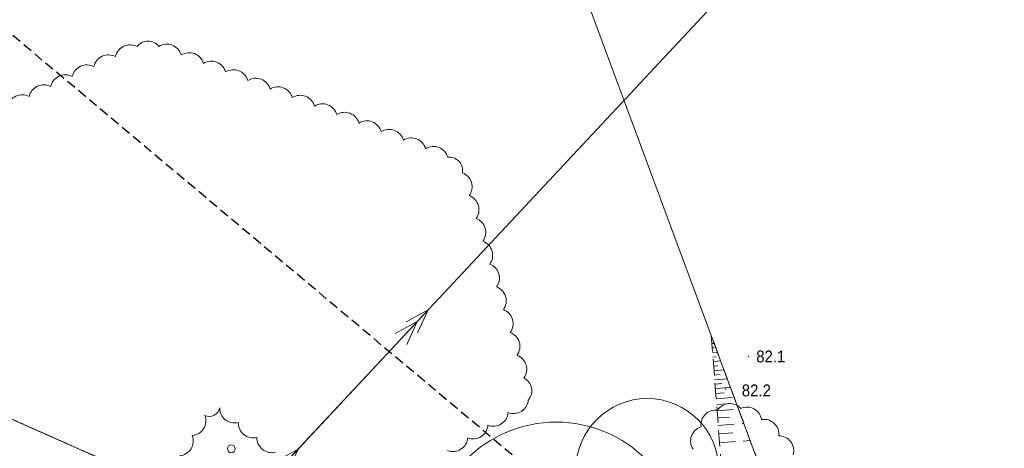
# Model space of a CAD drawing. Header units: metres. Extents: x 6540907 to 6541833, y 5893434 to 5894895.
# Tile 175 of 256: x 6541621 to 6541683, y 5893565 to 5893592. Entities that reach past the tile are written whole.
import ezdxf

# ---------------------------------------------------------------- set-up
doc = ezdxf.new("R2010")
doc.units = ezdxf.units.M
doc.header["$MEASUREMENT"] = 0
for name, pattern in [('1.0_0.5', [1.5, 1, -0.5]), ('2', [0.9, 0.6, -0.3]), ('219-500', [0, 0]), ('egug-500', [1, 0.5, -0.5]), ('suep_sn_500', [0, 0])]:
    doc.linetypes.add(name, pattern=pattern)
doc.layers.get('0').update_dxf_attribs({"color": 2, "linetype": 'CONTINUOUS', "lineweight": 5})
for name, color, linetype, lineweight in [('218-kontur użytku gruntowego', 251, 'CONTINUOUS', 9), ('219-działka ewidencyjna', 152, 'CONTINUOUS', 18), ('pikieta naturalna', 251, 'CONTINUOUS', 9), ('pikieta naturalna-Atr2', 251, 'CONTINUOUS', 9), ('przewód elektroenergetyczny średniego napięcia', 251, 'CONTINUOUS', 9), ('skarpa nieumocniona', 251, 'CONTINUOUS', 9), ('słup przewodów napowietrznych', 251, 'CONTINUOUS', 9), ('woda stojąca', 251, 'CONTINUOUS', 9), ('z_g_TOPOLE_out_E1', 12, 'CONTINUOUS', 20), ('z_i_drzewa_liściste_korony', 66, 'CONTINUOUS', 20), ('Zakres', 252, 'CONTINUOUS', 15)]:
    doc.layers.add(name, color=color, linetype=linetype, lineweight=lineweight)
doc.layers.add('z_i_masywy_grupy', color=7, linetype='CONTINUOUS', lineweight=13, true_color=0x7f926c)
doc.styles.get("Standard").update_dxf_attribs({"font": 'Arial', "width": 0.75})

# ---------------------------------------------------------------- blocks, each defined once
blk = doc.blocks.new('SM05')
at = {"color": 0, "linetype": 'Continuous', "lineweight": 13}
blk.add_circle((0, 0), 0.25, dxfattribs=at)
blk = doc.blocks.new('SUEP2')
at = {"color": 0, "linetype": 'Continuous'}
for p, q in [((0, 0), (6.027, 0)), ((5.027, 0), (3.527, 0.5)), ((5.027, 0), (3.527, -0.5)), ((6.027, 0), (4.527, 0.5)), ((6.027, 0), (4.527, -0.5)), ((6.027, 0), (18.027, 0)), ((17.027, 0), (15.527, 0.5)), ((17.027, 0), (15.527, -0.5)), ((18.027, 0), (16.527, 0.5)), ((18.027, 0), (16.527, -0.5))]:
    blk.add_line(p, q, dxfattribs=at)
blk = doc.blocks.new('PW01')
at = {"linetype": 'Continuous', "lineweight": 13}
h = blk.add_hatch(color=0, dxfattribs=at)
edge = h.paths.add_edge_path()
edge.add_arc((0, 0), 0.045, 0, 360)

msp = doc.modelspace()

# ---------------------------------------------------------------- linework, layer by layer
at = {"layer": '218-kontur użytku gruntowego', "linetype": 'egug-500', "lineweight": 18, "flags": 128}
for points in [[(6541669.76, 5893544.843), (6541528.91, 5893607.303)], [(6541528.91, 5893607.303), (6541669.76, 5893544.843)]]:
    msp.add_lwpolyline(points, dxfattribs=at)
at = {"layer": '219-działka ewidencyjna', "linetype": '219-500', "lineweight": 18, "flags": 128}
msp.add_lwpolyline([(6541669.76, 5893544.843), (6541528.91, 5893607.303)], dxfattribs=at)
at = {"layer": 'przewód elektroenergetyczny średniego napięcia', "linetype": 'suep_sn_500', "lineweight": 18, "flags": 128}
for points in [[(6541633.97, 5893560.603), (6541682.61, 5893612.6)], [(6541682.61, 5893612.6), (6541633.97, 5893560.603)]]:
    msp.add_lwpolyline(points, dxfattribs=at)
at = {"layer": 'skarpa nieumocniona', "linetype": '1.0_0.5', "lineweight": 18, "flags": 128}
msp.add_lwpolyline([(6541664.14, 5893572.153), (6541665.04, 5893560.513), (6541670.01, 5893544.843), (6541678.89, 5893513.293), (6541681.75, 5893514.903), (6541680.41, 5893525.843), (6541679.96, 5893529.473)], close=True, dxfattribs=at)
for points in [[(6541664.18, 5893571.653), (6541664.32, 5893571.663)], [(6541664.2, 5893571.373), (6541664.31, 5893571.383)], [(6541664.22, 5893571.083), (6541664.53, 5893571.113)], [(6541664.24, 5893570.803), (6541664.44, 5893570.813)], [(6541664.27, 5893570.513), (6541664.73, 5893570.553)], [(6541664.29, 5893570.233), (6541664.56, 5893570.253)], [(6541664.31, 5893569.943), (6541664.94, 5893569.993)], [(6541664.33, 5893569.663), (6541664.69, 5893569.693)], [(6541664.35, 5893569.373), (6541665.15, 5893569.433)], [(6541664.38, 5893569.103), (6541664.81, 5893569.143)], [(6541664.4, 5893568.823), (6541665.35, 5893568.893)], [(6541664.42, 5893568.513), (6541664.94, 5893568.553)], [(6541664.45, 5893568.173), (6541665.58, 5893568.263)], [(6541664.48, 5893567.813), (6541665.1, 5893567.853)], [(6541664.51, 5893567.413), (6541665.86, 5893567.513)], [(6541664.54, 5893566.973), (6541665.28, 5893567.023)], [(6541664.58, 5893566.493), (6541666.19, 5893566.613)], [(6541664.62, 5893565.963), (6541665.5, 5893566.033)], [(6541664.66, 5893565.393), (6541666.59, 5893565.543)]]:
    msp.add_lwpolyline(points, dxfattribs=at)
at = {"layer": 'woda stojąca', "linetype": 'Continuous', "lineweight": 18, "flags": 128}
msp.add_lwpolyline([(6541367.34, 5893722.853), (6541389.88, 5893720.183), (6541402.75, 5893717.593), (6541409.99, 5893716.313), (6541446.46, 5893689.393), (6541481.8, 5893656.163), (6541502.15, 5893642.063), (6541553.78, 5893625.433), (6541585.51, 5893611.003), (6541602.96, 5893604.983), (6541638.54, 5893600.133), (6541655.67, 5893595.003), (6541664.14, 5893572.153), (6541679.96, 5893529.473), (6541682.61, 5893525.314)], dxfattribs=at)
at = {"layer": 'z_g_TOPOLE_out_E1', "linetype": 'Continuous'}
msp.add_circle((6541654.361, 5893558.703), 8, dxfattribs=at)
at = {"layer": 'z_i_drzewa_liściste_korony', "linetype": 'Continuous'}
msp.add_circle((6541660.101, 5893563.691), 4.5, dxfattribs=at)
at = {"layer": 'z_i_masywy_grupy', "linetype": 'Continuous'}
for points in [[(6541619.769, 5893586.582, -0.5), (6541621.13, 5893587.211, -0.5), (6541622.492, 5893587.84, -0.5), (6541623.853, 5893588.47, -0.5), (6541625.215, 5893589.099, -0.5), (6541626.577, 5893589.728, -0.5), (6541627.938, 5893590.358, -0.5), (6541629.32, 5893590.372, -0.5), (6541630.721, 5893589.835, -0.5), (6541632.122, 5893589.298, -0.5), (6541633.522, 5893588.761, -0.5), (6541634.923, 5893588.224, -0.5), (6541636.323, 5893587.687, -0.5), (6541637.724, 5893587.151, -0.5), (6541639.125, 5893586.614, -0.5), (6541640.525, 5893586.077, -0.5), (6541641.926, 5893585.54, -0.5), (6541643.327, 5893585.003, -0.5), (6541644.727, 5893584.466, -0.5), (6541646.128, 5893583.929, -0.5), (6541647.528, 5893583.392, -0.5), (6541648.448, 5893582.41, -0.5), (6541648.878, 5893580.972, -0.5), (6541649.308, 5893579.535, -0.5), (6541649.739, 5893578.098, -0.5), (6541650.169, 5893576.661, -0.5), (6541650.599, 5893575.224, -0.5), (6541651.029, 5893573.787, -0.5), (6541651.459, 5893572.35, -0.5), (6541651.889, 5893570.913, -0.5), (6541652.319, 5893569.476, -0.5), (6541652.603, 5893568.094, -0.5), (6541651.331, 5893567.299, -0.5), (6541650.059, 5893566.504, -0.5), (6541648.787, 5893565.709, -0.5), (6541647.515, 5893564.914, -0.5)], [(6541636.666, 5893564.806, -0.5), (6541635.493, 5893565.742, -0.5), (6541634.32, 5893566.677, -0.5), (6541633.147, 5893567.612, -0.5), (6541632.217, 5893567.125, -0.5), (6541631.42, 5893565.854, -0.5), (6541630.623, 5893564.583, -0.5)], [(6541669.302, 5893564.639, 0.5), (6541668.398, 5893565.834, 0.5), (6541667.308, 5893566.861, 0.5), (6541665.993, 5893567.561, 0.5), (6541664.537, 5893567.449, 0.5), (6541663.495, 5893566.407, 0.5), (6541662.986, 5893565, 0.5)]]:
    msp.add_lwpolyline(points, format="xyb", dxfattribs=at)
at = {"layer": 'Zakres', "linetype": '2', "lineweight": 25, "flags": 128}
msp.add_lwpolyline([(6541682.61, 5893538.602), (6541557.28, 5893643.783), (6541380.44, 5893717.283), (6541307.38, 5893706.193), (6541211.66, 5893744.233), (6541170.76, 5893749.163), (6541137.92, 5893734.863), (6541058.11, 5893726.893), (6540997.5, 5893673.663), (6540930.81, 5893582.593)], dxfattribs=at)

# ---------------------------------------------------------------- block references
at = {"layer": 'pikieta naturalna', "linetype": 'Continuous', "lineweight": 13}
for p in [(6541666.48, 5893570.843), (6541665.05, 5893568.793)]:
    msp.add_blockref('PW01', p, dxfattribs=at)
at = {"layer": 'przewód elektroenergetyczny średniego napięcia', "linetype": 'Continuous', "lineweight": 18, "rotation": 46.911}
msp.add_blockref('SUEP2', (6541633.97, 5893560.603), dxfattribs=at)
at = {"layer": 'słup przewodów napowietrznych', "linetype": 'Continuous', "lineweight": 18}
msp.add_blockref('SM05', (6541633.88, 5893565.023), dxfattribs=at)

# ---------------------------------------------------------------- texts
at = {"layer": 'pikieta naturalna-Atr2', "width": 0.9}
for s, p in [('82.1', (6541666.97, 5893570.463)), ('82.2', (6541666.06, 5893568.323))]:
    msp.add_text(s, height=0.75, dxfattribs=at).set_placement(p)

doc.saveas('drawing.dxf')
